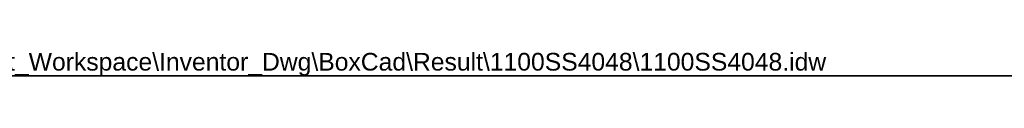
# Model space of a CAD drawing. Header units: inches. Extents: x 0 to 160, y -11 to 104.
# Tile 3 of 9: x 63.89 to 112.19, y 102.97 to 104.21. Entities that reach past the tile are written whole.
import ezdxf

# ---------------------------------------------------------------- set-up
doc = ezdxf.new("R2010")
doc.units = ezdxf.units.IN
doc.header["$LTSCALE"] = 9.635087
doc.header["$MEASUREMENT"] = 0
doc.layers.get('0').update_dxf_attribs({"lineweight": 25})
doc.layers.add('Sketch Geometry(ANSI)', color=7, linetype='Continuous', lineweight=25)
doc.layers.add('Symbols(ANSI)', color=7, linetype='Continuous', lineweight=25)
doc.styles.add('Current-ANSI', font='arial.ttf')

# ---------------------------------------------------------------- blocks, each defined once
blk = doc.blocks.new('Borders 12_EXM - B (Inch)')
at = {"layer": 'Sketch Geometry(ANSI)', "linetype": 'Continuous', "lineweight": 35}
blk.add_line((16.3979, 10.6915), (0.5229, 10.6915), dxfattribs=at)
at = {"layer": 'Symbols(ANSI)', "color": 7, "style": 'Current-ANSI'}
blk.add_attdef('FILENAME_AND_PATH_001', (6.1601, 10.7181), '', height=0.09, dxfattribs=at)

msp = doc.modelspace()

# ---------------------------------------------------------------- block references
at = {"xscale": 9.63508662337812, "yscale": 9.63508662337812, "zscale": 9.63508662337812}
msp.add_blockref('Borders 12_EXM - B (Inch)', (0, 0), dxfattribs=at).add_auto_attribs({'FILENAME_AND_PATH_001': 'C:\\Vault_Workspace\\Inventor_Dwg\\BoxCad\\Result\\1100SS4048\\1100SS4048.idw'})

doc.saveas('drawing.dxf')
